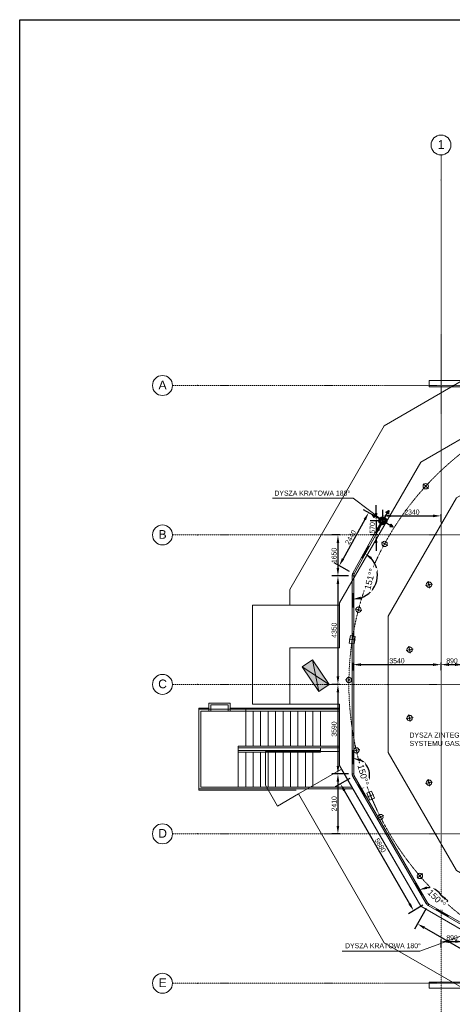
# Model space of a CAD drawing. Header units: centimetres. Extents: x -1589 to 108054, y -205274 to 31709.
# Tile 24 of 256: x 18354 to 35729, y -100996 to -61465. Entities that reach past the tile are written whole.
import ezdxf

# ---------------------------------------------------------------- set-up
doc = ezdxf.new("R2010")
doc.units = ezdxf.units.CM
doc.header["$LTSCALE"] = 0.01
doc.header["$MEASUREMENT"] = 0
doc.linetypes.add('Kropki i Kreski', pattern=[72, 36, -18, 0, -18])
for name, color, linetype in [('2_stropy.K_IR', 7, 'Continuous'), ('2_ściany zewnętrzne.ISTN', 7, 'Continuous'), ('3_linie 2D .ISTN', 7, 'Continuous'), ('3_lądowisko.K_IR', 7, 'Continuous'), ('3_oświetlenie.K_IR', 7, 'Continuous'), ('3_wypełnienia.K_IR', 7, 'Continuous'), ('4_osie.ISTN', 7, 'Continuous'), ('_KD', 7, 'Continuous'), ('_WOD-KAN', 7, 'Continuous')]:
    doc.layers.add(name, color=color, linetype=linetype)
for name, color, linetype, lineweight in [('A-ANNO-DIMS', 7, 'Continuous', 30), ('A-ANNO-NOTE', 7, 'Continuous', 30), ('F-SPRN', 7, 'Continuous', 18), ('P-PIPE', 7, 'Continuous', 9)]:
    doc.layers.add(name, color=color, linetype=linetype, lineweight=lineweight)
doc.styles.add('Arial Narrow', font='ARIALN.TTF', dxfattribs={"height": 200})
doc.styles.add('Arial_1', font='arial.ttf', dxfattribs={"height": 250})
doc.styles.add('GENERATED_STYLE_1', font='txt')
doc.dimstyles.new('Przekątna', dxfattribs={"dimscale": 304.8, "dimtxt": 204.686195, "dimasz": 1.041667, "dimexe": 0.787402, "dimexo": 0.492126, "dimgap": 0.164042, "dimtad": 1, "dimdec": 0, "dimrnd": 10, "dimzin": 0, "dimdsep": 46, "dimtxsty": 'Arial Narrow', "dimsah": 1, "dimcen": 0.09, "dimazin": 0, "dimtfac": 1, "dimtdec": 4, "dimtix": 1, "dimtmove": 0, "dimatfit": 3, "dimfxl": 1, "dimtvp": 1, "dimtolj": 1, "dimtzin": 0, "dimarcsym": 2})
doc.dimstyles.new('Przekątna_3', dxfattribs={"dimscale": 304.8, "dimtxt": 255.06485, "dimasz": 1.041667, "dimexe": 0.787402, "dimexo": 0.492126, "dimgap": 0.492126, "dimtad": 1, "dimdec": 0, "dimzin": 0, "dimdsep": 46, "dimtxsty": 'Arial_1', "dimsah": 1, "dimcen": 0.09, "dimadec": 0, "dimazin": 0, "dimtfac": 1, "dimtdec": 4, "dimtix": 1, "dimtmove": 0, "dimatfit": 3, "dimfxl": 1, "dimtvp": 1, "dimtfill": 1, "dimtolj": 1, "dimtzin": 0, "dimarcsym": 2})
doc.dimstyles.new('Przekątna_4', dxfattribs={"dimscale": 304.8, "dimtxt": 255.06485, "dimasz": 1.041667, "dimexe": 0.787402, "dimexo": 0.492126, "dimgap": 0.492126, "dimtad": 1, "dimdec": 0, "dimzin": 0, "dimdsep": 46, "dimtxsty": 'Arial_1', "dimsah": 1, "dimcen": 0.09, "dimadec": 0, "dimazin": 0, "dimtfac": 1, "dimtdec": 4, "dimtix": 1, "dimtmove": 2, "dimatfit": 3, "dimfxl": 1, "dimtvp": 1, "dimtfill": 1, "dimtolj": 1, "dimtzin": 0, "dimarcsym": 2})

# ---------------------------------------------------------------- blocks, each defined once
blk = doc.blocks.new('*D718')
at = {"layer": 'A-ANNO-DIMS', "color": 0, "lineweight": -2}
for p, q in [((31738, -87284), (31738, -87599)), ((32056, -87359), (34957, -87359)), ((35274, -87284), (35274, -87599))]:
    blk.add_line(p, q, dxfattribs=at)
at = {"layer": 'A-ANNO-DIMS', "color": 0}
for points in [[(32056, -87306), (32056, -87412), (31738, -87359)], [(34957, -87412), (34957, -87306), (35274, -87359)]]:
    blk.add_solid(points, dxfattribs=at)
at = {"layer": 'Defpoints', "color": 0}
for p in [(31738, -87134), (35274, -87134), (35274, -87359)]:
    blk.add_point(p, dxfattribs=at)
at = {"layer": 'A-ANNO-DIMS', "color": 0, "lineweight": 5, "insert": (33506, -87207), "char_height": 200, "attachment_point": 5, "style": 'Arial Narrow'}
blk.add_mtext('\\A1;3540', dxfattribs=at)
blk = doc.blocks.new('*D719')
at = {"layer": 'A-ANNO-DIMS', "color": 0, "lineweight": -2}
for p, q in [((35274, -87284), (35274, -87599)), ((35592, -87359), (35842, -87359)), ((36159, -88275), (36159, -87119))]:
    blk.add_line(p, q, dxfattribs=at)
at = {"layer": 'A-ANNO-DIMS', "color": 0}
for points in [[(35592, -87306), (35592, -87412), (35274, -87359)], [(35842, -87412), (35842, -87306), (36159, -87359)]]:
    blk.add_solid(points, dxfattribs=at)
at = {"layer": 'Defpoints', "color": 0}
for p in [(35274, -87134), (36159, -87359), (36159, -88425)]:
    blk.add_point(p, dxfattribs=at)
at = {"layer": 'A-ANNO-DIMS', "color": 0, "lineweight": 5, "insert": (35717, -87207), "char_height": 200, "attachment_point": 5, "style": 'Arial Narrow'}
blk.add_mtext('\\A1;890', dxfattribs=at)
blk = doc.blocks.new('*D748')
at = {"layer": 'A-ANNO-DIMS', "color": 0, "lineweight": -2}
for p, q in [((35274, -98403), (35274, -98718)), ((36161, -98380), (36161, -98718)), ((35592, -98478), (35844, -98478))]:
    blk.add_line(p, q, dxfattribs=at)
at = {"layer": 'A-ANNO-DIMS', "color": 0}
for points in [[(35592, -98425), (35592, -98531), (35274, -98478)], [(35844, -98531), (35844, -98425), (36161, -98478)]]:
    blk.add_solid(points, dxfattribs=at)
at = {"layer": 'Defpoints', "color": 0}
for p in [(35274, -98253), (36161, -98230), (36161, -98478)]:
    blk.add_point(p, dxfattribs=at)
at = {"layer": 'A-ANNO-DIMS', "color": 0, "lineweight": 5, "insert": (35718, -98326), "char_height": 200, "attachment_point": 5, "rotation": 359.9999, "style": 'Arial Narrow'}
blk.add_mtext('\\A1;890', dxfattribs=at)
blk = doc.blocks.new('*D754')
at = {"layer": 'A-ANNO-DIMS', "color": 0, "lineweight": -2}
for p, q in [((32669, -81268), (32669, -80950)), ((32787, -81585), (32429, -81585)), ((32669, -81585), (32669, -82152)), ((32744, -82152), (32429, -82152)), ((32669, -82469), (32669, -82787))]:
    blk.add_line(p, q, dxfattribs=at)
at = {"layer": 'A-ANNO-DIMS', "color": 0}
for points in [[(32616, -81268), (32722, -81268), (32669, -81585)], [(32722, -82469), (32616, -82469), (32669, -82152)]]:
    blk.add_solid(points, dxfattribs=at)
at = {"layer": 'Defpoints', "color": 0}
for p in [(32937, -81585), (32669, -82152), (32894, -82152)]:
    blk.add_point(p, dxfattribs=at)
at = {"layer": 'A-ANNO-DIMS', "color": 0, "lineweight": 5, "insert": (32517, -81868), "char_height": 200, "attachment_point": 5, "rotation": 90, "style": 'Arial Narrow'}
blk.add_mtext('\\A1;570', dxfattribs=at)
blk = doc.blocks.new('*D755')
at = {"layer": 'A-ANNO-DIMS', "color": 0, "lineweight": -2}
for p, q in [((32937, -81435), (32937, -81146)), ((33255, -81386), (34957, -81386)), ((35274, -81311), (35274, -81626))]:
    blk.add_line(p, q, dxfattribs=at)
at = {"layer": 'A-ANNO-DIMS', "color": 0}
for points in [[(33255, -81333), (33255, -81439), (32937, -81386)], [(34957, -81439), (34957, -81333), (35274, -81386)]]:
    blk.add_solid(points, dxfattribs=at)
at = {"layer": 'Defpoints', "color": 0}
for p in [(35274, -81161), (35274, -81386), (32937, -81585)]:
    blk.add_point(p, dxfattribs=at)
at = {"layer": 'A-ANNO-DIMS', "color": 0, "lineweight": 5, "insert": (34106, -81234), "char_height": 200, "attachment_point": 5, "style": 'Arial Narrow'}
blk.add_mtext('\\A1;2340', dxfattribs=at)
blk = doc.blocks.new('*D759')
at = {"layer": 'A-ANNO-DIMS', "color": 0, "lineweight": -2}
for p, q in [((32812, -81501), (32159, -81139)), ((32215, -81533), (31342, -83108)), ((31605, -83616), (30979, -83269))]:
    blk.add_line(p, q, dxfattribs=at)
at = {"layer": 'A-ANNO-DIMS', "color": 0}
for points in [[(32261, -81559), (32169, -81508), (32369, -81256)], [(31296, -83082), (31389, -83133), (31188, -83385)]]:
    blk.add_solid(points, dxfattribs=at)
at = {"layer": 'Defpoints', "color": 0}
for p in [(32943, -81574), (31188, -83385), (31736, -83689)]:
    blk.add_point(p, dxfattribs=at)
at = {"layer": 'A-ANNO-DIMS', "color": 0, "lineweight": 5, "insert": (31646, -82247), "char_height": 200, "attachment_point": 5, "rotation": 61, "style": 'Arial Narrow'}
blk.add_mtext('\\A1;2440', dxfattribs=at)
blk = doc.blocks.new('*D760')
at = {"layer": 'A-ANNO-DIMS', "color": 0, "lineweight": -2}
for p, q in [((31209, -82152), (30895, -82152)), ((31135, -82469), (31135, -83482)), ((31558, -83799), (30895, -83799))]:
    blk.add_line(p, q, dxfattribs=at)
at = {"layer": 'A-ANNO-DIMS', "color": 0}
for points in [[(31187, -82469), (31082, -82469), (31135, -82152)], [(31082, -83482), (31187, -83482), (31135, -83799)]]:
    blk.add_solid(points, dxfattribs=at)
at = {"layer": 'Defpoints', "color": 0}
for p in [(31359, -82152), (31135, -83799), (31708, -83799)]:
    blk.add_point(p, dxfattribs=at)
at = {"layer": 'A-ANNO-DIMS', "color": 0, "lineweight": 5, "insert": (30982, -82976), "char_height": 200, "attachment_point": 5, "rotation": 89.9999, "style": 'Arial Narrow'}
blk.add_mtext('\\A1;1650', dxfattribs=at)
blk = doc.blocks.new('*D761')
at = {"layer": 'A-ANNO-DIMS', "color": 0, "lineweight": -2}
for p, q in [((31558, -83799), (30895, -83799)), ((31135, -84117), (31135, -87834)), ((31209, -88152), (30895, -88152))]:
    blk.add_line(p, q, dxfattribs=at)
at = {"layer": 'A-ANNO-DIMS', "color": 0}
for points in [[(31187, -84117), (31082, -84117), (31135, -83799)], [(31082, -87834), (31187, -87834), (31135, -88152)]]:
    blk.add_solid(points, dxfattribs=at)
at = {"layer": 'Defpoints', "color": 0}
for p in [(31708, -83799), (31135, -88152), (31359, -88152)]:
    blk.add_point(p, dxfattribs=at)
at = {"layer": 'A-ANNO-DIMS', "color": 0, "lineweight": 5, "insert": (30982, -85976), "char_height": 200, "attachment_point": 5, "rotation": 89.9999, "style": 'Arial Narrow'}
blk.add_mtext('\\A1;4350', dxfattribs=at)
blk = doc.blocks.new('*D762')
at = {"layer": 'A-ANNO-DIMS', "color": 0, "lineweight": -2}
for p, q in [((31209, -88152), (30895, -88152)), ((31135, -88469), (31135, -91422)), ((31558, -91740), (30895, -91740))]:
    blk.add_line(p, q, dxfattribs=at)
at = {"layer": 'A-ANNO-DIMS', "color": 0}
for points in [[(31187, -88469), (31082, -88469), (31135, -88152)], [(31082, -91422), (31187, -91422), (31135, -91740)]]:
    blk.add_solid(points, dxfattribs=at)
at = {"layer": 'Defpoints', "color": 0}
for p in [(31359, -88152), (31135, -91740), (31708, -91740)]:
    blk.add_point(p, dxfattribs=at)
at = {"layer": 'A-ANNO-DIMS', "color": 0, "lineweight": 5, "insert": (30982, -89946), "char_height": 200, "attachment_point": 5, "rotation": 89.9999, "style": 'Arial Narrow'}
blk.add_mtext('\\A1;3590', dxfattribs=at)
blk = doc.blocks.new('*D763')
at = {"layer": 'A-ANNO-DIMS', "color": 0, "lineweight": -2}
for p, q in [((31558, -91740), (30895, -91740)), ((31135, -92057), (31135, -93834)), ((31209, -94152), (30895, -94152))]:
    blk.add_line(p, q, dxfattribs=at)
at = {"layer": 'A-ANNO-DIMS', "color": 0}
for points in [[(31187, -92057), (31082, -92057), (31135, -91740)], [(31082, -93834), (31187, -93834), (31135, -94152)]]:
    blk.add_solid(points, dxfattribs=at)
at = {"layer": 'Defpoints', "color": 0}
for p in [(31708, -91740), (31135, -94152), (31359, -94152)]:
    blk.add_point(p, dxfattribs=at)
at = {"layer": 'A-ANNO-DIMS', "color": 0, "lineweight": 5, "insert": (30982, -92946), "char_height": 200, "attachment_point": 5, "rotation": 89.9999, "style": 'Arial Narrow'}
blk.add_mtext('\\A1;2410', dxfattribs=at)
blk = doc.blocks.new('*D764')
at = {"layer": 'A-ANNO-DIMS', "color": 0, "lineweight": -2}
for p, q in [((31608, -91925), (31024, -92262)), ((31391, -92417), (34015, -96963)), ((34550, -97021), (33966, -97358))]:
    blk.add_line(p, q, dxfattribs=at)
at = {"layer": 'A-ANNO-DIMS', "color": 0}
for points in [[(31437, -92391), (31345, -92443), (31232, -92142)], [(33969, -96989), (34061, -96936), (34174, -97238)]]:
    blk.add_solid(points, dxfattribs=at)
at = {"layer": 'Defpoints', "color": 0}
for p in [(31737, -91850), (34174, -97238), (34679, -96946)]:
    blk.add_point(p, dxfattribs=at)
at = {"layer": 'A-ANNO-DIMS', "color": 0, "lineweight": 5, "insert": (32835, -94614), "char_height": 200, "attachment_point": 5, "rotation": 300, "style": 'Arial Narrow'}
blk.add_mtext('\\A1;5880', dxfattribs=at)
blk = doc.blocks.new('*D765')
at = {"layer": 'A-ANNO-DIMS', "color": 0, "lineweight": -2}
for p, q in [((34685, -97156), (34213, -97975)), ((39171, -100561), (34608, -97926)), ((39799, -100109), (39326, -100927))]:
    blk.add_line(p, q, dxfattribs=at)
at = {"layer": 'A-ANNO-DIMS', "color": 0}
for points in [[(34634, -97880), (34581, -97972), (34333, -97767)], [(39145, -100607), (39198, -100515), (39446, -100719)]]:
    blk.add_solid(points, dxfattribs=at)
at = {"layer": 'Defpoints', "color": 0}
for p in [(34760, -97026), (34333, -97767), (39874, -99979)]:
    blk.add_point(p, dxfattribs=at)
at = {"layer": 'A-ANNO-DIMS', "color": 0, "lineweight": 5, "insert": (36966, -99112), "char_height": 200, "attachment_point": 5, "rotation": 330.0005, "style": 'Arial Narrow'}
blk.add_mtext('\\A1;5900', dxfattribs=at)
blk = doc.blocks.new('*D776')
at = {"layer": 'A-ANNO-DIMS', "color": 0, "lineweight": -2}
for p, q in [((32375, -82599), (32099, -83098)), ((31738, -85062), (31738, -84492))]:
    blk.add_line(p, q, dxfattribs=at)
blk.add_arc((31738, -83748), 984, 288.5771, 42.4229, dxfattribs=at)
at = {"layer": 'A-ANNO-DIMS', "color": 0}
for points in [[(32497, -83043), (32431, -83126), (32215, -82888)], [(32043, -84628), (32060, -84733), (31738, -84732)]]:
    blk.add_solid(points, dxfattribs=at)
at = {"layer": 'Defpoints', "color": 0}
for p in [(32448, -82468), (31738, -83748), (31738, -85212)]:
    blk.add_point(p, dxfattribs=at)
at = {"layer": 'A-ANNO-DIMS', "color": 0, "lineweight": 5, "insert": (32422, -83925), "char_height": 250, "attachment_point": 5, "rotation": 75.5, "style": 'Arial_1', "bg_fill": 3, "box_fill_scale": 1.25, "bg_fill_color": 257, "bg_fill_transparency": 0}
blk.add_mtext('\\A1;151%%d°', dxfattribs=at)
at = {"layer": 'Defpoints', "color": 0}
blk.add_point((32495, -84376), dxfattribs=at)
blk = doc.blocks.new('*D777')
at = {"layer": 'A-ANNO-DIMS', "color": 0, "lineweight": -2}
for p, q in [((31738, -90789), (31738, -91359)), ((32239, -92659), (31954, -92165))]:
    blk.add_line(p, q, dxfattribs=at)
blk.add_arc((31738, -91791), 672, 327.3127, 62.6873, dxfattribs=at)
at = {"layer": 'A-ANNO-DIMS', "color": 0}
for points in [[(32059, -91142), (32034, -91245), (31738, -91119)], [(32267, -92116), (32341, -92192), (32074, -92373)]]:
    blk.add_solid(points, dxfattribs=at)
at = {"layer": 'Defpoints', "color": 0}
for p in [(31738, -90639), (32314, -92789)]:
    blk.add_point(p, dxfattribs=at)
at = {"layer": 'A-ANNO-DIMS', "color": 0, "lineweight": 5, "insert": (32159, -91338), "char_height": 250, "attachment_point": 1, "rotation": 285, "line_spacing_factor": 0.941778, "style": 'Arial_1', "bg_fill": 3, "box_fill_scale": 1.25, "bg_fill_color": 257, "bg_fill_transparency": 0}
blk.add_mtext('\\A1;150%%d°', dxfattribs=at)
at = {"layer": 'Defpoints', "color": 0}
for p in [(32253, -91359), (31738, -91791)]:
    blk.add_point(p, dxfattribs=at)
blk = doc.blocks.new('*D778')
at = {"layer": 'A-ANNO-DIMS', "color": 0, "lineweight": -2}
for p, q in [((34235, -96116), (34520, -96610)), ((35590, -97471), (35096, -97186))]:
    blk.add_line(p, q, dxfattribs=at)
blk.add_arc((34731, -96975), 662, 357.7685, 92.2319, dxfattribs=at)
at = {"layer": 'A-ANNO-DIMS', "color": 0}
for points in [[(34691, -96263), (34720, -96365), (34400, -96402)], [(35341, -96986), (35443, -97015), (35304, -97306)]]:
    blk.add_solid(points, dxfattribs=at)
at = {"layer": 'Defpoints', "color": 0}
for p in [(34160, -95986), (35720, -97546)]:
    blk.add_point(p, dxfattribs=at)
at = {"layer": 'A-ANNO-DIMS', "color": 0, "lineweight": 5, "insert": (34887, -96355), "char_height": 250, "attachment_point": 1, "rotation": 315.0002, "line_spacing_factor": 0.941778, "style": 'Arial_1', "bg_fill": 3, "box_fill_scale": 1.25, "bg_fill_color": 257, "bg_fill_transparency": 0}
blk.add_mtext('\\A1;150%%d°', dxfattribs=at)
at = {"layer": 'Defpoints', "color": 0}
for p in [(34957, -96353), (34731, -96975)]:
    blk.add_point(p, dxfattribs=at)

msp = doc.modelspace()

# ---------------------------------------------------------------- hatches: boundary and pattern name
at = {"linetype": 'Continuous', "lineweight": 5, "ltscale": 10}
for points in [[(30116.54435, -87163.62095), (29700.84883, -87441.46486), (30242.10929, -87801.37752)], [(30116.54435, -87163.62095), (30242.10929, -87801.37752), (30783.36975, -88161.29017)], [(29700.84883, -87441.46486), (30367.67424, -88439.13409), (30242.10929, -87801.37752)], [(30242.10929, -87801.37752), (30367.67424, -88439.13409), (30783.36975, -88161.29017)]]:
    msp.add_hatch(color=8, dxfattribs=at).paths.add_polyline_path(points)

# ---------------------------------------------------------------- linework, layer by layer
at = {"ltscale": 10}
msp.add_lwpolyline([(18353.62342, -120865.14197), (18353.62342, -91165.14197), (18353.62342, -61465.14197), (108053.62342, -61465.14197)], dxfattribs=at)
at = {"layer": '2_stropy.K_IR', "color": 8, "linetype": 'Continuous', "lineweight": 5, "ltscale": 10, "flags": 128}
for points in [[(31199.38603, -84970.89753), (29199.38584, -84970.89753), (29199.38589, -84346.88435), (32997.46387, -77767.99497), (36342.87346, -75837.07474), (37342.67536, -77568.9581), (34461.66673, -79232.1756), (31199.38603, -84882.8111)], [(40636.48181, -98362.89267), (46112.29129, -98362.89267), (50854.48205, -95624.9873), (53376.30014, -91257.07187), (55549.38627, -91257.07187), (55549.38388, -85041.09319), (53381.13646, -85041.09324), (50854.48138, -80664.79864), (46110.81755, -77932.39197), (40637.95553, -77932.39197), (35894.29067, -80664.79813), (33156.3853, -85406.98893), (33156.38595, -90882.79875), (35894.29068, -95624.98794)], [(27699.48725, -84970.89753), (31199.38598, -84970.89753), (31199.38606, -86690.42256), (29199.38571, -86690.42266), (29199.38564, -88944.89326), (27699.48725, -88944.88391)], [(31282.34537, -91550.86603), (34461.66672, -97057.64716), (40112.38616, -100319.79319), (46636.38576, -100319.79319), (52287.1056, -97057.41074), (55549.38627, -91407.17537), (55549.38614, -90812.23562), (57549.38662, -90287.19842), (57549.38654, -91942.90192), (53751.30874, -98521.79119), (47172.27418, -102319.89357), (39576.49815, -102319.89357), (32997.37677, -98521.74105), (29550.38142, -92550.88152)], [(28229.48724, -90851.6087), (31199.38605, -90851.62427), (31199.38605, -91407.17536), (31282.34537, -91550.86603), (29550.38142, -92550.88152), (28710.01349, -93036.10003), (28229.48724, -92203.82101)]]:
    msp.add_lwpolyline(points, close=True, dxfattribs=at)
for points in [[(40112.38616, -100319.79319), (34461.66672, -97057.64716), (31199.38605, -91407.17536), (31199.38605, -90851.62427), (31199.38605, -88944.92104), (29199.38565, -88944.89326), (29199.38571, -86690.42266), (31199.38605, -86690.43566), (31199.38605, -84882.81101), (34461.66672, -79232.17564), (40112.50234, -75969.92604)], [(35894.29067, -80664.79813), (33156.3853, -85406.98893), (33156.30494, -90882.93775), (35894.29068, -95624.98794)]]:
    msp.add_lwpolyline(points, dxfattribs=at)
at = {"layer": '2_ściany zewnętrzne.ISTN', "color": 8, "linetype": 'Continuous', "lineweight": 5, "ltscale": 10, "flags": 128}
for points in [[(51943.77279, -75951.28896), (34793.6724, -75951.28896)], [(34793.6724, -75951.28896), (34793.6724, -76201.28896)], [(34793.6724, -76201.28896), (51943.77279, -76201.28896)], [(51943.77279, -100101.82718), (34793.6724, -100101.82718)], [(34793.6724, -100101.82718), (34793.6724, -100351.82718)], [(34793.6724, -100351.82718), (51943.77279, -100351.82718)]]:
    msp.add_lwpolyline(points, dxfattribs=at)
at = {"layer": '3_linie 2D .ISTN', "color": 8, "linetype": 'Continuous', "lineweight": 5, "ltscale": 10}
for p, q in [((25554.38616, -89151.28747), (25554.38616, -89101.40855)), ((25554.38616, -89101.40855), (25954.38723, -89101.40855)), ((26804.38723, -89101.40855), (31199.38605, -89101.40855)), ((25554.38616, -92351.28747), (25554.38616, -92396.15835)), ((25554.38616, -92396.15835), (29457.36782, -92396.15835))]:
    msp.add_line(p, q, dxfattribs=at)
for points in [[(25954.38723, -89227.78747), (25954.38723, -88902.78747), (26804.38723, -88902.78747), (26804.38723, -89227.78747)], [(25554.38616, -89151.28747), (25554.38616, -92351.28747), (31746.63723, -92351.28747)], [(25554.38616, -89151.28747), (31199.6497, -89151.28747)], [(31197.52323, -89226.28747), (25629.38616, -89226.28747), (25629.38223, -92276.28747), (31699.92876, -92276.28747)], [(27429.38616, -89229.28747), (27429.38616, -90626.28747)], [(27729.38616, -89229.28747), (27729.38616, -90626.28747)], [(28029.38616, -89229.28747), (28029.38616, -90626.28747)], [(28329.94101, -89229.28747), (28329.94101, -90626.28747)], [(28629.38616, -89229.28747), (28629.38616, -90626.28747)], [(28929.38616, -89229.28747), (28929.38616, -90626.28747)], [(29229.38616, -89229.28747), (29229.38616, -90626.28747)], [(29529.38616, -89229.28747), (29529.38616, -90626.28747)], [(29829.38616, -89229.28747), (29829.38616, -90626.28747)], [(30129.38616, -89229.28747), (30129.38616, -90626.28747)], [(30429.38616, -89229.28747), (30429.38616, -90626.28747)], [(27129.38616, -90879.28747), (27129.38616, -92276.28747)], [(30429.38616, -90801.28747), (27142.17249, -90801.28747)], [(27429.38616, -90879.28747), (27429.38616, -92276.28747)], [(27729.38616, -90879.28747), (27729.38616, -92276.28747)], [(28029.38616, -90879.28747), (28029.38616, -92276.28747)], [(28329.38616, -90879.28747), (28329.38616, -92276.28747)], [(28629.38616, -90879.28747), (28629.38616, -92276.28747)], [(28929.38616, -90879.28747), (28929.38616, -92276.28747)], [(29229.38616, -90879.28747), (29229.38616, -92276.28747)], [(29529.38616, -90879.28747), (29529.38616, -92276.28747)], [(29829.38616, -90879.28747), (29829.38616, -92276.28747)], [(30129.38616, -90879.28747), (30129.38616, -92276.28747)]]:
    msp.add_lwpolyline(points, dxfattribs=at)
msp.add_lwpolyline([(27129.38616, -90704.28747), (27129.38616, -90879.28747), (30429.38616, -90879.28747), (30429.38616, -90704.28747)], close=True, dxfattribs=at)
at = {"layer": '3_lądowisko.K_IR', "color": 8, "linetype": 'Continuous', "lineweight": 5, "ltscale": 10}
for p, q in [((30116.54435, -87163.62095), (29700.84883, -87441.46486)), ((30783.36975, -88161.29017), (30116.54435, -87163.62095)), ((30116.54435, -87163.62095), (30367.67424, -88439.13409)), ((29700.84883, -87441.46486), (30367.67424, -88439.13409)), ((29700.84883, -87441.46486), (30783.36975, -88161.29017)), ((30367.67424, -88439.13409), (30783.36975, -88161.29017))]:
    msp.add_line(p, q, dxfattribs=at)
at = {"layer": '3_lądowisko.K_IR', "color": 8, "linetype": 'Continuous', "lineweight": 5, "ltscale": 10, "flags": 128}
msp.add_lwpolyline([(26029.38723, -88977.78747), (26029.38723, -89227.78747), (26729.38723, -89227.78747), (26729.38723, -88977.78747)], close=True, dxfattribs=at)
at = {"layer": '3_oświetlenie.K_IR', "color": 8, "linetype": 'Continuous', "lineweight": 5, "ltscale": 10}
for p, q in [((34766.3239, -80292.33097), (34553.85636, -80098.35073)), ((34757.08025, -80089.10708), (34563.10001, -80301.57462)), ((33135.65863, -82580.75397), (32882.94239, -82443.25746)), ((33135.77889, -82580.53295), (32883.06561, -82443.03098)), ((33078.04877, -82385.64759), (32940.55226, -82638.36383)), ((33078.17323, -82385.42533), (32940.67127, -82638.1386)), ((34933.35985, -84122.19506), (34650.56432, -84175.08592)), ((34818.40752, -84290.03825), (34765.51665, -84007.24273)), ((32100.0992, -85192.68019), (31821.82288, -85119.65224)), ((31997.47502, -85017.02806), (31924.44707, -85295.30438)), ((31582.76331, -86339.67806), (31840.17347, -86376.28422)), ((31633.58342, -86195.39599), (31591.34554, -86492.40771)), ((31591.34554, -86492.40771), (31789.35335, -86520.56629)), ((31831.59123, -86223.55457), (31633.58342, -86195.39599)), ((31736.81111, -86179.77411), (31686.12566, -86536.18817)), ((31789.35335, -86520.56629), (31831.59123, -86223.55457)), ((34153.96085, -86731.72034), (33871.16532, -86784.61121)), ((34039.00851, -86899.56354), (33986.11765, -86616.76801)), ((31719.6444, -87976.77846), (31431.97755, -87972.46869)), ((31577.96586, -87830.79015), (31573.65609, -88118.457)), ((34155.85695, -89479.2249), (33873.06142, -89532.11576)), ((34040.90462, -89647.06809), (33988.01375, -89364.27256)), ((32016.52558, -90771.02444), (31736.18646, -90835.68332)), ((31844.02658, -90663.18432), (31908.68546, -90943.52344)), ((34932.14635, -92073.25336), (34649.35082, -92126.14422)), ((34817.19401, -92241.09656), (34764.30315, -91958.30103)), ((32483.48452, -92444.07932), (32298.38713, -92519.83522)), ((32379.57244, -92454.19266), (32515.93307, -92787.36796)), ((32597.11838, -92721.7254), (32483.48452, -92444.07932)), ((32298.38713, -92519.83522), (32412.02099, -92797.4813)), ((32327.43945, -92670.02165), (32568.06606, -92571.53897)), ((32412.02099, -92797.4813), (32597.11838, -92721.7254)), ((32973.48896, -93413.02559), (32716.76998, -93542.89536)), ((32780.19458, -93349.60099), (32910.06435, -93606.31997)), ((34534.91893, -95749.23737), (34316.73976, -95936.77041)), ((34332.06282, -95733.91431), (34519.59586, -95952.09347)), ((35188.06466, -96787.15111), (35325.45695, -96641.81233)), ((35406.07282, -96993.23954), (35188.06466, -96787.15111)), ((35496.56978, -96941.179), (35234.95999, -96693.87288)), ((35276.4599, -96911.99614), (35455.06987, -96723.05573)), ((35325.45695, -96641.81233), (35543.46511, -96847.90077)), ((35543.46511, -96847.90077), (35406.07282, -96993.23954))]:
    msp.add_line(p, q, dxfattribs=at)
at = {"layer": '3_oświetlenie.K_IR', "color": 8, "linetype": 'Kropki i Kreski', "lineweight": 5, "ltscale": 10}
msp.add_circle((43374.38799, -88151.38747), 11800, dxfattribs=at)
at = {"layer": '3_oświetlenie.K_IR', "color": 8, "linetype": 'Continuous', "lineweight": 5, "ltscale": 10}
for centre, radius in [((34660.09013, -80195.34085), 107.50002), ((34660.09013, -80195.34085), 22.97504), ((33009.30051, -82512.00571), 107.50002), ((33009.42225, -82511.78196), 107.50002), ((33009.30051, -82512.00571), 22.97504), ((33009.42225, -82511.78196), 22.97504), ((34791.96208, -84148.64049), 107.5), ((34791.96208, -84148.64049), 22.97504), ((31960.96104, -85156.16622), 107.50002), ((31960.96104, -85156.16622), 22.97504), ((34012.56308, -86758.16578), 107.5), ((34012.56308, -86758.16578), 22.97504), ((31575.81098, -87974.62358), 107.50002), ((31575.81098, -87974.62358), 22.97504), ((34014.45919, -89505.67033), 107.5), ((34014.45919, -89505.67033), 22.97504), ((31876.35602, -90803.35388), 107.50002), ((31876.35602, -90803.35388), 22.97504), ((34790.74858, -92099.69879), 107.5), ((34790.74858, -92099.69879), 22.97504), ((32845.12947, -93477.96048), 107.50002), ((32845.12947, -93477.96048), 22.97504), ((34425.82934, -95843.00389), 107.50002), ((34425.82934, -95843.00389), 22.97504)]:
    msp.add_circle(centre, radius, dxfattribs=at)
at = {"layer": '3_wypełnienia.K_IR', "color": 8, "linetype": 'Continuous', "lineweight": 5, "ltscale": 10, "flags": 128}
for points in [[(31199.6497, -89146.28747), (27429.38616, -89146.28747), (27429.38616, -89226.28747), (31199.6497, -89226.28747)], [(31199.6497, -90626.28747), (27129.38616, -90626.28747), (27129.38616, -90704.28747), (31199.6497, -90704.28747)]]:
    msp.add_lwpolyline(points, close=True, dxfattribs=at)
at = {"layer": '4_osie.ISTN', "color": 7, "linetype": 'Kropki i Kreski', "lineweight": 0, "ltscale": 10}
for p, q in [((35274.38766, -67896.26442), (35274.38766, -66896.26442)), ((35274.38766, -105096.35865), (35274.38766, -67896.26442)), ((25489.03617, -76151.82718), (24489.03617, -76151.82718)), ((64213.19484, -76151.82718), (25489.03617, -76151.82718)), ((25489.03617, -82151.82718), (24489.03617, -82151.82718)), ((64213.19484, -82151.82718), (25489.03617, -82151.82718)), ((25489.03617, -88151.82718), (24489.03617, -88151.82718)), ((64213.19484, -88151.82718), (25489.03617, -88151.82718)), ((25489.03617, -94151.82718), (24489.03617, -94151.82718)), ((64213.19484, -94151.82718), (25489.03617, -94151.82718)), ((25489.03617, -100151.82718), (24489.03617, -100151.82718)), ((64213.19484, -100151.82718), (25489.03617, -100151.82718))]:
    msp.add_line(p, q, dxfattribs=at)
at = {"layer": '4_osie.ISTN', "color": 7, "linetype": 'Continuous', "lineweight": 0, "ltscale": 10}
for centre in [(35274.38766, -66496.26442), (24089.03617, -76151.82718), (24089.03617, -82151.82718), (24089.03617, -88151.82718), (24089.03617, -94151.82718), (24089.03617, -100151.82718)]:
    msp.add_circle(centre, 400, dxfattribs=at)
at = {"layer": '4_osie.ISTN', "color": 7, "linetype": 'Kropki i Kreski', "lineweight": 0, "ltscale": 10}
for p in [(35274.38766, -67896.26442), (35274.38766, -67896.26442), (25489.03617, -76151.82718), (25489.03617, -76151.82718), (25489.03617, -82151.82718), (25489.03617, -82151.82718), (25489.03617, -88151.82718), (25489.03617, -88151.82718), (25489.03617, -94151.82718), (25489.03617, -94151.82718), (25489.03617, -100151.82718), (25489.03617, -100151.82718)]:
    msp.add_point(p, dxfattribs=at)
at = {"layer": '_KD', "lineweight": 5}
for points in [[(32946.94146, -81589.81145), (31751.24184, -80669.02942), (28503.94428, -80669.02942)], [(36181.7246, -98218.0511), (34430.57828, -98857.29919), (31305.98626, -98857.29919)]]:
    msp.add_lwpolyline(points, dxfattribs=at)
at = {"layer": 'A-ANNO-NOTE', "color": 30, "lineweight": 30, "true_color": 0xff8000}
for p, q in [((32937.24297, -81585.01935), (32521.19386, -81344.81331)), ((32521.19386, -81344.81331), (32655.23189, -81352.85868)), ((32595.18038, -81456.87096), (32521.19386, -81344.81331)), ((32595.18038, -81456.87096), (32655.23189, -81352.85868)), ((32937.24297, -81585.01935), (33177.44901, -81168.97024)), ((32937.24297, -81585.01935), (33177.44901, -81168.97024)), ((32937.24297, -81585.01935), (33177.44901, -81168.97024)), ((33065.39136, -81242.95676), (33177.44901, -81168.97024)), ((33065.39136, -81242.95676), (33177.44901, -81168.97024)), ((33065.39136, -81242.95676), (33177.44901, -81168.97024)), ((33117.3975, -81272.98251), (33065.39136, -81242.95676)), ((33117.3975, -81272.98251), (33065.39136, -81242.95676)), ((33117.3975, -81272.98251), (33065.39136, -81242.95676)), ((33117.3975, -81272.98251), (33169.40364, -81303.00827)), ((33117.3975, -81272.98251), (33169.40364, -81303.00827)), ((33117.3975, -81272.98251), (33169.40364, -81303.00827)), ((33177.44901, -81168.97024), (33169.40364, -81303.00827)), ((33177.44901, -81168.97024), (33169.40364, -81303.00827)), ((33177.44901, -81168.97024), (33169.40364, -81303.00827)), ((32937.24297, -81585.01935), (32697.03693, -82001.06846)), ((32937.24297, -81585.01935), (32697.03693, -82001.06846)), ((32937.24297, -81585.01935), (33353.29208, -81825.22539)), ((32937.24297, -81585.01935), (33353.29208, -81825.22539)), ((32937.24297, -81585.01935), (33353.29208, -81825.22539)), ((33249.2798, -81765.17388), (33219.25405, -81817.18001)), ((33249.2798, -81765.17388), (33219.25405, -81817.18001)), ((33249.2798, -81765.17388), (33219.25405, -81817.18001)), ((33219.25405, -81817.18001), (33353.29208, -81825.22539)), ((33219.25405, -81817.18001), (33353.29208, -81825.22539)), ((33219.25405, -81817.18001), (33353.29208, -81825.22539)), ((33249.2798, -81765.17388), (33279.30555, -81713.16774)), ((33249.2798, -81765.17388), (33279.30555, -81713.16774)), ((33249.2798, -81765.17388), (33279.30555, -81713.16774)), ((33353.29208, -81825.22539), (33279.30555, -81713.16774)), ((33353.29208, -81825.22539), (33279.30555, -81713.16774)), ((33353.29208, -81825.22539), (33279.30555, -81713.16774)), ((32705.0823, -81867.03042), (32697.03693, -82001.06846)), ((32705.0823, -81867.03042), (32697.03693, -82001.06846)), ((32697.03693, -82001.06846), (32809.09458, -81927.08193)), ((32697.03693, -82001.06846), (32809.09458, -81927.08193)), ((32705.0823, -81867.03042), (32809.09458, -81927.08193)), ((32705.0823, -81867.03042), (32809.09458, -81927.08193))]:
    msp.add_line(p, q, dxfattribs=at)
for radius in [157.16373, 157.16373, 157.16373, 127.35748, 127.35748, 127.35748, 101.53935, 101.53935, 101.53935, 81.67856, 81.67856, 81.67856]:
    msp.add_circle((32937.24297, -81585.01935), radius, dxfattribs=at)
at = {"layer": 'F-SPRN', "color": 30, "true_color": 0xff8000}
for radius, start, end in [(76.2, 150.000002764, 330.000002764), (76.2, 330.000002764, 150.000002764), (12.7, 150.000002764, 330.000002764), (12.7, 330.000002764, 150.000002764)]:
    msp.add_arc((32937.24297, -81585.01935), radius, start, end, dxfattribs=at)
at = {"layer": 'P-PIPE', "color": 30, "true_color": 0xff8000}
for p, q in [((32876.96999, -81631.56531), (31736.45844, -83689.10263)), ((31789.198, -83718.33665), (32929.9339, -81660.39461)), ((31707.95293, -83799.32524), (31707.95293, -91739.98081)), ((31768.25293, -83799.32524), (31707.95293, -83799.32524)), ((31736.45844, -83689.10263), (31789.198, -83718.33665)), ((31768.25293, -91739.98081), (31768.25293, -83799.32524)), ((31707.95293, -91739.98081), (31768.25293, -91739.98081)), ((31789.71359, -91820.07311), (31737.49226, -91850.22311)), ((31737.49226, -91850.22311), (34679.40455, -96945.76466)), ((34731.62588, -96915.61466), (31789.71359, -91820.07311)), ((34679.40455, -96945.76466), (34731.62588, -96915.61466)), ((34762.12755, -97022.9692), (34760.10792, -97026.46737)), ((34760.10792, -97026.46737), (36272.82134, -97899.81781)), ((34764.52322, -97018.81971), (34762.12756, -97022.96919)), ((34767.64531, -97013.41198), (34764.52322, -97018.8197)), ((34771.28107, -97007.11456), (34767.64532, -97013.41198)), ((34779.08437, -96993.59862), (34771.28107, -97007.11456)), ((34782.72012, -96987.3012), (34779.08437, -96993.59862)), ((34785.84222, -96981.89348), (34782.72013, -96987.30119)), ((34788.23788, -96977.74399), (34785.84222, -96981.89347)), ((34790.25753, -96974.24581), (34788.23789, -96977.74398)), ((36302.97095, -97847.59625), (34790.25753, -96974.24581))]:
    msp.add_line(p, q, dxfattribs=at)

# ---------------------------------------------------------------- texts
at = {"layer": '4_osie.ISTN', "color": 7, "lineweight": 0, "ltscale": 10, "char_height": 350, "attachment_point": 4, "style": 'GENERATED_STYLE_1'}
for s, insert in [('\\A1;{\\pql;\\pt0;\\fArial|b0|i0|c238|p38;1}', (35141.58716, -66476.26392)), ('\\A1;{\\pql;\\pt0;\\fArial|b0|i0|c238|p38;A}', (23929.03567, -76131.82668)), ('\\A1;{\\pql;\\pt0;\\fArial|b0|i0|c238|p38;B}', (23929.03567, -82131.82668)), ('\\A1;{\\pql;\\pt0;\\fArial|b0|i0|c238|p38;C}', (23916.23567, -88134.70668)), ('\\A1;{\\pql;\\pt0;\\fArial|b0|i0|c238|p38;D}', (23916.23567, -94131.82668)), ('\\A1;{\\pql;\\pt0;\\fArial|b0|i0|c238|p38;E}', (23929.03567, -100131.82668))]:
    msp.add_mtext(s, dxfattribs=dict(at, insert=insert))
at = {"layer": '_WOD-KAN', "color": 7, "linetype": 'Continuous', "lineweight": 15, "char_height": 200, "attachment_point": 4, "rotation": 359.998969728, "style": 'GENERATED_STYLE_1'}
for s, insert in [('\\pxql;\\A1;DYSZA KRATOWA 180\\fArial|b0|i0|c238|p34;\\C0;° ', (28584.05674, -80475.02655)), ('\\pxql;\\A1;DYSZA ZINTEGROWANEGO \\PSYSTEMU GASZENIA POŻARU', (34010.34679, -90355.57901)), ('\\pxql;\\A1;DYSZA KRATOWA 180\\fArial|b0|i0|c238|p34;\\C0;° ', (31421.33998, -98646.40613))]:
    msp.add_mtext(s, dxfattribs=dict(at, insert=insert))

# ---------------------------------------------------------------- dimensions: what is measured, and where the dimension line sits
at = {"layer": 'A-ANNO-DIMS', "lineweight": 5}
for base, p1, p2, angle, override, picture, middle in [((32669.17475, -82151.78641), (32937.24297, -81585.01935), (32893.68027, -82151.78641), 90, {"dimpost": '<>', "dimfxl": 568.43875}, '*D754', (32517.06015, -81868.40288)), ((31188.43651, -83385.32911), (32943.40005, -81573.91168), (31736.45844, -83689.10263), 61, {"dimpost": '<>', "dimfxl": 2435.311235}, '*D759', (31645.68, -82246.67851)), ((31134.56906, -83799.3245), (31359.07759, -82151.78472), (31707.95293, -83799.32524), 89.999925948, {"dimpost": '<>', "dimfxl": 1684.073567}, '*D760', (30982.45553, -82975.55427)), ((31134.56344, -88151.78443), (31707.95293, -83799.32524), (31359.06984, -88151.78472), 89.999925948, {"dimpost": '<>', "dimfxl": 4366.419918}, '*D761', (30982.45165, -85975.55427)), ((31134.5588, -91739.98007), (31359.06984, -88151.78472), (31707.95293, -91739.98081), 89.999925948, {"dimpost": '<>', "dimfxl": 3605.117283}, '*D762', (30982.44652, -89945.88205)), ((31134.55568, -94151.78443), (31707.95293, -91739.98081), (31359.06208, -94151.78472), 89.999925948, {"dimpost": '<>', "dimfxl": 2436.908471}, '*D763', (30982.44264, -92945.88205)), ((34174.02377, -97237.54639), (31737.49226, -91850.22311), (34679.40455, -96945.76466), 300, {"dimpost": '<>', "dimfxl": 5883.824572}, '*D764', (32834.80273, -94613.71831)), ((34332.54777, -97767.03737), (39873.98869, -99978.91312), (34760.10792, -97026.46737), 330.000472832, {"dimpost": '<>', "dimfxl": 5904.973539}, '*D765', (36965.54472, -99111.52392)), ((36161.37707, -98477.89207), (35274.35564, -98253.38452), (36161.37739, -98230.24919), 359.999925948, {"dimpost": '<>', "dimfxl": 887.32341}, '*D748', (35717.8664, -98325.7769))]:
    dim = msp.add_linear_dim(base=base, p1=p1, p2=p2, angle=angle, dimstyle='Przekątna', override=override, dxfattribs=at)
    dim.commit()
    dim.dimension.update_dxf_attribs({"geometry": picture, "text_midpoint": middle})
for base, p1, p2, override, picture, middle in [((35274.37744, -81385.70127), (32937.24297, -81585.01935), (35274.37744, -81161.19778), {"dimpost": '<>', "dimfxl": 2375.25204}, '*D755', (34105.8102, -81233.58668)), ((35274.36972, -87358.96494), (31738.10293, -87134.45854), (35274.36972, -87134.43317), {"dimpost": '<>', "dimfxl": 3536.266788}, '*D718', (33506.23632, -87206.85034)), ((36159.39245, -87358.96494), (35274.36972, -87134.43317), (36159.39245, -88425.30394), {"dimpost": '<>', "dimfxl": 1565.123818}, '*D719', (35716.88108, -87206.85034))]:
    dim = msp.add_linear_dim(base=base, p1=p1, p2=p2, dimstyle='Przekątna', override=override, dxfattribs=at)
    dim.commit()
    dim.dimension.update_dxf_attribs({"geometry": picture, "text_midpoint": middle})

# ---------------------------------------------------------------- next in the draw order: dimensions: what is measured, and where the dimension line sits
dim = msp.add_angular_dim_3p(base=(32495.20305, -84376.13818), center=(31738.10293, -83748.32524), p1=(31738.10293, -85211.8646), p2=(32447.64089, -82468.28487), dimstyle='Przekątna_3', override={"dimpost": '<>°', "dimfxl": 2833.844362}, dxfattribs=at)
dim.commit()
dim.dimension.update_dxf_attribs({"geometry": '*D776', "text_midpoint": (32421.51459, -83925.06751)})
for base, center, p1, p2, override, picture, middle, turn in [((32253.1835, -91358.7769), (31738.10293, -91790.98081), (32314.29789, -92788.97977), (31738.10293, -90638.59088), {"dimpost": '<>°', "dimfxl": 2226.246391}, '*D777', (32102.0292, -91767.81083), 285), ((34957.28558, -96353.17925), (34731.01517, -96974.85688), (35719.65232, -97545.63696), (34160.22771, -95986.224), {"dimpost": '<>°', "dimfxl": 2205.351188}, '*D778', (35051.89012, -96755.5354), 315.000213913)]:
    dim = msp.add_angular_dim_3p(base=base, center=center, p1=p1, p2=p2, dimstyle='Przekątna_4', override=override, dxfattribs=at)
    dim.commit()
    dim.dimension.update_dxf_attribs({"geometry": picture, "text_midpoint": middle, "dimtype": 165, "text_rotation": turn})

# ---------------------------------------------------------------- next in the draw order: linework, layer by layer
at = {"layer": 'P-PIPE', "color": 30, "true_color": 0xff8000}
for p, q in [((31707.95293, -83799.32524), (31768.25293, -83799.32524)), ((31789.198, -83718.33665), (31736.45844, -83689.10263)), ((31768.25293, -91739.98081), (31707.95293, -91739.98081)), ((31737.49226, -91850.22311), (31789.71359, -91820.07311)), ((34731.62588, -96915.61466), (34679.40455, -96945.76466)), ((34760.10794, -97026.46738), (34762.12757, -97022.9692)), ((34762.12758, -97022.96919), (34764.52324, -97018.81971)), ((34764.52324, -97018.8197), (34771.28108, -97007.11456)), ((34771.28108, -97007.11456), (34779.08436, -96993.59862)), ((34779.08436, -96993.59862), (34788.23786, -96977.74399)), ((34788.23787, -96977.74398), (34790.25751, -96974.2458))]:
    msp.add_line(p, q, dxfattribs=at)
at = {"layer": 'P-PIPE', "color": 30, "true_color": 0xff8000, "flags": 128}
for points in [[(31736.45844, -83689.10263), (31732.20976, -83697.14255), (31728.286, -83705.34594), (31724.69342, -83713.69967), (31721.43778, -83722.19039), (31718.52428, -83730.80451), (31715.95758, -83739.52825), (31713.7418, -83748.34765), (31711.88046, -83757.2486), (31710.37656, -83766.21687), (31709.2325, -83775.2381), (31708.45011, -83784.29787), (31708.03063, -83793.38168), (31707.95293, -83799.32524)], [(31768.25293, -83799.32524), (31768.38655, -83792.64493), (31768.78721, -83785.9753), (31769.45426, -83779.32703), (31770.38664, -83772.71076), (31771.58285, -83766.13706), (31773.04099, -83759.61645), (31774.75871, -83753.15938), (31776.73327, -83746.77615), (31778.96152, -83740.477), (31781.43988, -83734.27198), (31784.16439, -83728.17104), (31787.13069, -83722.18394), (31789.198, -83718.33665)], [(31707.95293, -91739.98081), (31708.12929, -91748.79784), (31708.6581, -91757.60077), (31709.53851, -91766.37551), (31710.76912, -91775.10802), (31712.34794, -91783.78434), (31714.27246, -91792.39058), (31716.5396, -91800.91297), (31719.14574, -91809.33789), (31722.08669, -91817.65185), (31725.35776, -91825.84156), (31728.95372, -91833.8939), (31732.86881, -91841.796), (31737.09676, -91849.53523), (31737.49226, -91850.22311)], [(31789.71359, -91820.07311), (31786.62172, -91814.46156), (31783.75672, -91808.73087), (31781.12318, -91802.89019), (31778.72532, -91796.94886), (31776.56695, -91790.9164), (31774.65155, -91784.80246), (31772.98218, -91778.61681), (31771.5615, -91772.36935), (31770.39179, -91766.07007), (31769.47491, -91759.72906), (31768.81235, -91753.35645), (31768.40515, -91746.96245), (31768.25397, -91740.55728), (31768.25293, -91739.98081)], [(34679.40455, -96945.76466), (34683.96574, -96953.31214), (34688.82509, -96960.67119), (34693.97485, -96967.83003), (34699.40676, -96974.77721), (34705.11214, -96981.50161), (34711.08186, -96987.99248), (34717.30637, -96994.23943), (34723.77571, -97000.23247), (34730.47954, -97005.96201), (34737.40712, -97011.41889), (34744.54738, -97016.59437), (34751.8889, -97021.48018), (34759.41992, -97026.0685), (34760.10794, -97026.46738)], [(34790.25751, -96974.2458), (34784.77417, -96970.93211), (34779.42774, -96967.40179), (34774.22676, -96963.6605), (34769.17955, -96959.71421), (34764.29418, -96955.56925), (34759.57848, -96951.23224), (34755.03999, -96946.71013), (34750.68596, -96942.01014), (34746.52336, -96937.13979), (34742.55886, -96932.10688), (34738.79879, -96926.91946), (34735.24917, -96921.58582), (34731.91567, -96916.11451), (34731.62588, -96915.61466)]]:
    msp.add_lwpolyline(points, dxfattribs=at)

doc.saveas('drawing.dxf')
